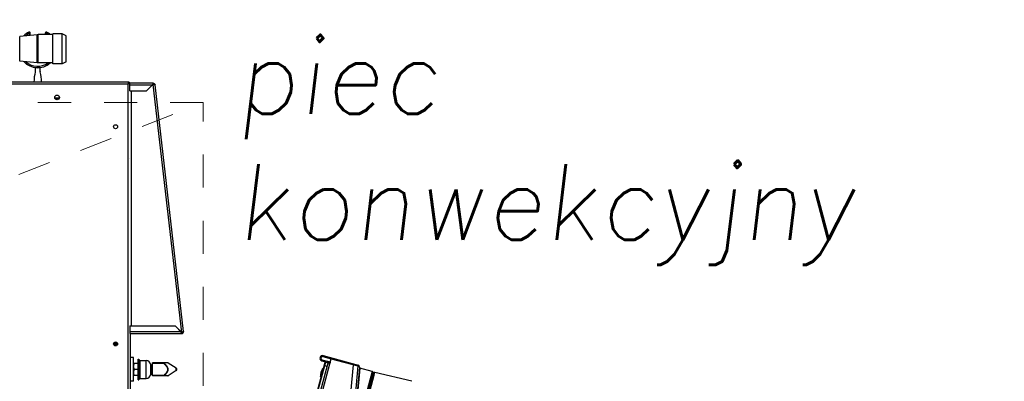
# Model space of a CAD drawing. Header units: millimetres. Extents: x -486876 to 553054, y -140324 to 834178.
# Tile 106 of 155: x -2888 to -1845, y 74542 to 74925. Entities that reach past the tile are written whole.
import ezdxf
from ezdxf.enums import TextEntityAlignment as Align

# ---------------------------------------------------------------- set-up
doc = ezdxf.new("R2010")
doc.units = ezdxf.units.MM
doc.linetypes.add('DASH2', pattern=[0.75, 0.5, -0.25])
doc.linetypes.add('XREF$0$0.5_0.5', pattern=[1, 0.5, -0.5])
doc.layers.add('_XREF', color=252, linetype='DASH2', lineweight=13)
for name, color, linetype in [('XREF$0$DRZWI', 8, 'Continuous'), ('XREF$0$MEBLE_ŁAZIENKOWE_I_KUCHENNE', 8, 'Continuous'), ('XREF$0$WYMIARY', 9, 'Continuous'), ('XREF$0$WYPEŁNIENIA', 8, 'Continuous')]:
    doc.layers.add(name, color=color, linetype=linetype)
doc.styles.add('XREF$0$APLUS', font='arial.ttf', dxfattribs={"width": 0.6})
doc.styles.add('XREF$0$ROMANS', font='romans.shx')

# ---------------------------------------------------------------- blocks, each defined once
blk = doc.blocks.new('XREF')
at = {"layer": 'XREF$0$WYPEŁNIENIA'}
h = blk.add_hatch(dxfattribs=at)
h.set_pattern_fill('ANSI31', color=256, scale=3)
h.set_pattern_definition([(45, (-52999.899, 13162.694), (-6.7351921, 6.7351921), [])])
h.paths.add_polyline_path([(2833.43, 10024.04), (2806.56, 10024.04), (2806.56, 10062.95), (2756.56, 10062.95), (2756.56, 10102.95), (2726.65, 10102.95), (2725.88, 10101.79), (2725.88, 10033.49), (2680.31, 10033.49), (2680.31, 10102.95), (2641.56, 10102.95), (2641.56, 10024.04), (2546.56, 10024.04), (2546.56, 9984.04), (2833.43, 9984.04)])
h.paths.add_polyline_path([(3067, 10024.04), (2833.43, 10024.04), (2833.43, 9984.04), (3067, 9984.04), (3067, 9994.04)])
h.paths.add_polyline_path([(2456.56, 10024.04), (2376.56, 10024.04), (2376.56, 10044.04), (2361.56, 10044.04), (2361.56, 10024.04), (2161.56, 10024.04), (2161.56, 10141.99), (2121.56, 10141.99), (2121.56, 9894.37), (1846.56, 9894.37), (1846.56, 9872.67), (1876.56, 9872.67), (2121.56, 9872.67), (2121.56, 9779.12), (2161.56, 9779.12), (2161.56, 9869.37), (2161.56, 9984.04), (2456.56, 9984.04)])
h.paths.add_polyline_path([(2376.56, 10304.91), (2361.56, 10304.91), (2361.56, 10144.04), (2371.64, 10144.04), (2376.56, 10144.04)])
h.paths.add_polyline_path([(2444.58, 10649.37), (2192.94, 10649.37), (2192.94, 10634.37), (2379.58, 10634.37), (2379.58, 10589.37), (2444.58, 10589.37)])
h.paths.add_polyline_path([(2161.56, 10634.37), (2192.94, 10634.37), (2192.94, 10649.37), (2161.56, 10649.37), (2161.56, 10704.67), (2121.56, 10704.67), (2121.56, 10581.7), (2161.56, 10581.7)])
h.paths.add_polyline_path([(2647.02, 10553.68), (2666.09, 10553.68), (2666.09, 10567.18), (2647.02, 10567.18)], flags=16)
h.paths.add_polyline_path([(2530.53, 10311.91), (2530.53, 10304.91), (2666.56, 10304.91), (2666.56, 10392.95), (2646.56, 10392.95), (2646.56, 10322.95), (2530.53, 10322.95)])
edge = h.paths.add_edge_path()
edge.add_line((2430.53, 10304.91), (2430.53, 10311.91))
edge.add_line((2430.53, 10311.91), (2433.03, 10311.91))
edge.add_line((2433.03, 10311.91), (2430.53, 10314.91))
edge.add_arc((2428.76, 10318.93), 4.39, 293.6835, 426.3165)
edge.add_line((2430.53, 10322.95), (2161.56, 10322.95))
edge.add_line((2161.56, 10322.95), (2161.56, 10418.77))
edge.add_line((2161.56, 10418.77), (2121.56, 10418.77))
edge.add_line((2121.56, 10418.77), (2121.56, 10304.91))
edge.add_line((2121.56, 10304.91), (2430.53, 10304.91))
h.paths.add_polyline_path([(2666.56, 10649.37), (2641.65, 10649.37), (2641.65, 10634.37), (2646.56, 10634.37), (2646.56, 10497.95), (2666.56, 10497.95)])
at = {"layer": 'XREF$0$MEBLE_ŁAZIENKOWE_I_KUCHENNE'}
for p, q in [((2732.92, 10431.53), (2731.07, 10431.35)), ((2732.03, 10431.8), (2732.1, 10431.68)), ((2732.18, 10431.46), (2732.18, 10431.71)), ((2733.04, 10431.54), (2732.92, 10431.53)), ((2732.92, 10428.54), (2732.92, 10431.53)), ((2734.58, 10431.54), (2733.04, 10431.54)), ((2733.04, 10428.54), (2733.04, 10431.54)), ((2733.78, 10431.71), (2733.78, 10431.54)), ((2733.86, 10431.68), (2733.93, 10431.8)), ((2735.58, 10431.64), (2734.58, 10431.64)), ((2734.58, 10428.44), (2734.58, 10431.64)), ((2735.98, 10431.41), (2735.58, 10431.64)), ((2735.58, 10428.44), (2735.58, 10431.64)), ((2731.07, 10428.73), (2731.07, 10431.35)), ((2735.98, 10428.67), (2735.98, 10431.41)), ((2732.92, 10428.54), (2731.07, 10428.73)), ((2733.04, 10428.54), (2732.92, 10428.54)), ((2734.58, 10428.54), (2733.04, 10428.54)), ((2735.58, 10428.44), (2734.58, 10428.44)), ((2735.98, 10428.67), (2735.58, 10428.44)), ((2742.66, 10426.51), (2670.61, 10426.51)), ((2742.56, 10426.31), (2670.71, 10426.31)), ((2742.56, 10331.27), (2742.56, 10426.31)), ((2742.66, 10426.51), (2742.66, 10426.41)), ((2742.76, 10426.41), (2742.66, 10426.41)), ((2742.73, 10425.59), (2742.73, 10426.38)), ((2742.76, 10426.41), (2742.76, 10426.39)), ((2745.23, 10426.39), (2742.76, 10426.39)), ((2745.2, 10426.36), (2745.2, 10426.39)), ((2745.2, 10426.33), (2745.2, 10426.36)), ((2745.2, 10426.26), (2745.2, 10426.33)), ((2745.23, 10426.29), (2745.2, 10426.29)), ((2745.23, 10426.39), (2745.23, 10426.29)), ((2745.1, 10426.19), (2742.73, 10426.19)), ((2742.73, 10425.59), (2744.51, 10425.59)), ((2742.93, 10400.69), (2742.93, 10425.59)), ((2745.1, 10426.19), (2744.5, 10425.59)), ((2744.51, 10425.59), (2745.19, 10426.26)), ((2745.19, 10426.26), (2745.22, 10426.26)), ((2748.26, 10400.01), (2745.22, 10426.26)), ((2748.44, 10400.12), (2745.43, 10426.23)), ((2735.26, 10424.8), (2734.8, 10424.8)), ((2735.19, 10424.7), (2734.87, 10424.7)), ((2742.73, 10400.69), (2747.56, 10400.69)), ((2742.73, 10400.69), (2742.73, 10399.89)), ((2748.15, 10400.09), (2747.55, 10400.69)), ((2748.23, 10400.01), (2747.56, 10400.69)), ((2742.73, 10400.09), (2748.15, 10400.09)), ((2742.76, 10399.89), (2748.25, 10399.89)), ((2742.76, 10399.89), (2742.76, 10331.27)), ((2748.26, 10400.01), (2748.23, 10400.01)), ((2748.25, 10399.94), (2748.25, 10400.01)), ((2748.25, 10399.91), (2748.25, 10399.94)), ((2748.25, 10399.89), (2748.25, 10399.91)), ((2748.28, 10399.89), (2748.26, 10399.99)), ((2748.32, 10400.02), (2748.31, 10400.01)), ((2741.43, 10398.74), (2741.03, 10398.74)), ((2741.04, 10398.87), (2741.42, 10398.87)), ((2741.41, 10398.9), (2741.06, 10398.9)), ((2741.23, 10398.59), (2741.23, 10398.74)), ((2741.43, 10398.79), (2741.24, 10398.79)), ((2741.24, 10398.74), (2741.24, 10398.79)), ((2743.13, 10397.34), (2742.76, 10397.34)), ((2743.13, 10394.84), (2743.13, 10397.34)), ((2743.63, 10397.19), (2743.68, 10397.19)), ((2743.63, 10394.99), (2743.63, 10397.19)), ((2743.68, 10394.99), (2743.68, 10397.19)), ((2763.08, 10397.01), (2763.11, 10397.11)), ((2763.11, 10397.11), (2763.99, 10396.88)), ((2763.23, 10397.55), (2763.2, 10397.45)), ((2763.2, 10397.45), (2764.08, 10397.21)), ((2763.23, 10397.55), (2766.93, 10396.55)), ((2763.94, 10396.68), (2764.08, 10397.21)), ((2764.08, 10397.21), (2766.89, 10396.46)), ((2743.13, 10396.74), (2743.63, 10396.74)), ((2743.63, 10396.09), (2743.19, 10396.09)), ((2743.83, 10397.04), (2744.46, 10397.04)), ((2743.83, 10395.14), (2743.83, 10397.04)), ((2744.46, 10395.14), (2744.46, 10397.04)), ((2744.96, 10396.59), (2745.03, 10396.59)), ((2744.96, 10395.59), (2744.96, 10396.59)), ((2745.03, 10395.59), (2745.03, 10396.59)), ((2745.13, 10396.49), (2745.03, 10396.49)), ((2746.76, 10396.78), (2745.13, 10396.78)), ((2745.13, 10395.4), (2745.13, 10396.78)), ((2746.34, 10396.73), (2745.13, 10396.73)), ((2746.2, 10331.27), (2763.72, 10396.64)), ((2746.34, 10396.78), (2746.34, 10396.73)), ((2746.34, 10396.73), (2746.36, 10396.76)), ((2746.41, 10331.27), (2763.94, 10396.68)), ((2747.66, 10396.21), (2746.79, 10396.77)), ((2747.66, 10395.96), (2747.66, 10396.21)), ((2763.41, 10396.82), (2762.27, 10392.58)), ((2763.47, 10396.86), (2762.31, 10392.56)), ((2762.95, 10395.32), (2763.17, 10396.14)), ((2762.99, 10395.31), (2763.21, 10396.12)), ((2763.08, 10397.01), (2763.95, 10396.78)), ((2763.21, 10396.12), (2763.17, 10396.14)), ((2763.22, 10396.12), (2763.21, 10396.12)), ((2763.37, 10396.49), (2763.66, 10396.41)), ((2763.47, 10396.86), (2763.76, 10396.78)), ((2763.7, 10396.95), (2763.67, 10396.86)), ((2763.72, 10396.64), (2763.76, 10396.78)), ((2763.88, 10396.9), (2763.86, 10396.81)), ((2763.97, 10396.88), (2763.95, 10396.78)), ((2766.39, 10396.59), (2765.93, 10391.41)), ((2766.89, 10396.46), (2766.35, 10390.46)), ((2767.08, 10396.34), (2766.55, 10390.44)), ((2767.11, 10396.21), (2766.82, 10393.17)), ((2767.08, 10396.06), (2766.82, 10393.17)), ((2766.89, 10396.56), (2766.87, 10396.47)), ((2766.93, 10396.55), (2766.9, 10396.46)), ((2767.07, 10396.05), (2767.05, 10396.06)), ((2767.11, 10396.21), (2767.08, 10396.06)), ((2768.42, 10395.86), (2767.11, 10396.21)), ((2743.63, 10395.44), (2743.13, 10395.44)), ((2743.63, 10394.99), (2743.68, 10394.99)), ((2743.83, 10395.14), (2744.46, 10395.14)), ((2744.96, 10395.59), (2745.03, 10395.59)), ((2745.13, 10395.69), (2745.03, 10395.69)), ((2746.34, 10395.45), (2745.13, 10395.45)), ((2746.76, 10395.4), (2745.13, 10395.4)), ((2746.36, 10395.42), (2746.34, 10395.45)), ((2746.34, 10395.45), (2746.34, 10395.4)), ((2747.66, 10395.96), (2746.79, 10395.4)), ((2762.99, 10395.31), (2762.95, 10395.32)), ((2763, 10395.31), (2762.99, 10395.31)), ((2768.42, 10395.86), (2766.86, 10390.04)), ((2768.43, 10395.86), (2766.87, 10390.03)), ((2768.45, 10395.85), (2766.89, 10390.03)), ((2768.52, 10395.73), (2767.01, 10390.1)), ((2767.07, 10390.25), (2768.49, 10395.56)), ((2768.59, 10395.69), (2767.09, 10390.09)), ((2767.22, 10390.18), (2768.63, 10395.48)), ((2768.52, 10395.42), (2767.84, 10392.89)), ((2768.43, 10395.86), (2768.45, 10395.85)), ((2768.49, 10395.56), (2768.55, 10395.55)), ((2768.52, 10395.42), (2768.57, 10395.62)), ((2768.55, 10395.55), (2768.52, 10395.42)), ((2768.59, 10395.69), (2768.55, 10395.55)), ((2768.63, 10395.48), (2768.71, 10395.76)), ((2772.61, 10394.83), (2768.71, 10395.76)), ((2743.13, 10394.84), (2742.76, 10394.84)), ((2772.61, 10394.83), (2772.61, 10394.83)), ((2772.61, 10394.83), (2772.61, 10394.83))]:
    blk.add_line(p, q, dxfattribs=at)
at = {"layer": 'XREF$0$MEBLE_ŁAZIENKOWE_I_KUCHENNE', "linetype": 'XREF$0$0.5_0.5', "lineweight": 9, "ltscale": 7}
blk.add_lwpolyline([(2670.51, 10424.34), (2670.51, 10324.34), (2750.51, 10324.34), (2750.51, 10424.34)], close=True, dxfattribs=at)
blk.add_lwpolyline([(2685.32, 10398.97), (2750.51, 10424.34)], dxfattribs=at)
at = {"layer": 'XREF$0$MEBLE_ŁAZIENKOWE_I_KUCHENNE'}
for centre, radius in [((2735.03, 10424.89), 0.25), ((2741.23, 10421.79), 0.21), ((2741.23, 10398.79), 0.21)]:
    blk.add_circle(centre, radius, dxfattribs=at)
for centre, radius, start, end in [((2732.98, 10430.04), 2, 118.2737, 137.3279), ((2732.98, 10430.04), 1.86, 118.2731, 132.3351), ((2732.08, 10431.71), 0.1, 0, 118.2737), ((2733.88, 10431.71), 0.1, 61.7263, 180), ((2732.98, 10430.04), 1.86, 53.6044, 61.7266), ((2732.98, 10430.04), 2, 48.7117, 61.7263), ((2732.98, 10430.04), 2, 222.5812, 311.2692), ((2732.98, 10430.04), 1.86, 227.6623, 306.2538), ((2737.38, 10426.42), 4.8, 165.8842, 178.9281), ((2732.98, 10430.04), 2, 262.8627, 277.1373), ((2731.76, 10427.84), 1, 345.8842, 12.4447), ((2734.21, 10427.84), 1, 167.5553, 194.1158), ((2728.58, 10426.42), 4.8, 1.0719, 14.1158), ((2745.23, 10426.19), 0.2, 9.4457, 90), ((2745.24, 10426.22), 0.0672, 45.008, 93.3026), ((2748.25, 10400.09), 0.2, 270, 9.4457), ((2748.25, 10400.09), 0.1, 270, 300.3593), ((2743.83, 10397.19), 0.15, 180, 270), ((2763.16, 10397.28), 0.275, 75, 255), ((2763.16, 10397.28), 0.175, 75, 255), ((2744.46, 10396.54), 0.5, 5.7392, 90), ((2746.76, 10396.73), 0.05, 57.5, 90), ((2747.58, 10396.09), 0.15, 302.5, 57.5), ((2763.88, 10395.51), 0.95, 138.4746, 191.5254), ((2763.45, 10396.81), 0.05, 75, 165), ((2763.91, 10396.59), 0.2, 75, 165), ((2763.91, 10396.59), 0.1, 75, 110.4384), ((2766.88, 10396.36), 0.2, 354.9115, 75), ((2743.83, 10394.99), 0.15, 90, 180), ((2744.46, 10395.64), 0.5, 270, 354.2608), ((2746.76, 10395.45), 0.05, 270, 302.4997), ((2768.43, 10395.84), 0.015, 75, 165), ((2768.42, 10395.76), 0.1, 345, 75), ((2768.5, 10395.58), 0.02, 165, 255), ((2768.69, 10395.67), 0.1, 78.6364, 164.9271), ((2768.69, 10395.67), 0.1, 78.7255, 164.9655)]:
    blk.add_arc(centre, radius, start, end, dxfattribs=at)
for points, start_tangent, end_tangent in [([(2732.18, 10431.71), (2732.18, 10431.7), (2732.17, 10431.69), (2732.15, 10431.69), (2732.12, 10431.68), (2732.1, 10431.68)], (0, -1), (-0.99859, -0.05309)), ([(2732.1, 10431.45), (2732.1, 10431.49), (2732.1, 10431.68)], (-0.009236, 0.999957), (-0.007759, 0.99997)), ([(2733.78, 10431.71), (2733.79, 10431.7), (2733.8, 10431.69), (2733.82, 10431.69), (2733.84, 10431.68), (2733.86, 10431.68)], (0, -1), (0.99859, -0.05309)), ([(2733.86, 10431.68), (2733.86, 10431.54)], (-0.00776, -0.99997), (-0.008548, -0.999963)), ([(2742.56, 10426.31), (2742.59, 10426.41)], (0.303314, 0.952891), (0.331016, 0.943625)), ([(2742.56, 10426.31), (2742.59, 10426.36), (2742.62, 10426.39)], (0.537029, 0.843564), (0.741137, 0.671354)), ([(2742.56, 10426.31), (2742.61, 10426.35), (2742.64, 10426.38)], (0.843564, 0.537029), (0.603648, 0.797251)), ([(2742.56, 10426.31), (2742.66, 10426.35)], (0.952891, 0.303314), (0.943625, 0.331016)), ([(2742.59, 10426.41), (2742.62, 10426.49)], (0.331016, 0.943625), (0.54091, 0.84108)), ([(2742.62, 10426.49), (2742.64, 10426.5)], (0.54091, 0.84108), (0.732363, 0.680914)), ([(2742.62, 10426.39), (2742.62, 10426.4), (2742.66, 10426.41)], (0.741137, 0.671354), (1, 0)), ([(2742.64, 10426.5), (2742.66, 10426.51)], (0.732363, 0.680914), (1, 0)), ([(2742.64, 10426.38), (2742.66, 10426.41)], (0.603648, 0.797251), (0, 1)), ([(2742.66, 10426.35), (2742.73, 10426.38)], (0.943625, 0.331016), (0.84108, 0.54091)), ([(2742.73, 10426.38), (2742.76, 10426.41)], (0.816877, 0.576811), (0, 1)), ([(2745.17, 10426.29), (2745.13, 10426.24)], (-0.579861, -0.814715), (-0.533713, -0.845666)), ([(2745.2, 10426.33), (2745.17, 10426.29)], (-0.666251, -0.745728), (-0.579861, -0.814715)), ([(2745.13, 10426.24), (2745.1, 10426.19)], (-0.533713, -0.845666), (-0.519315, -0.854583)), ([(2745.22, 10426.26), (2745.27, 10426.27)], (0.998537, 0.054078), (0.998717, 0.050641)), ([(2745.27, 10426.27), (2745.29, 10426.27)], (0.998717, 0.050641), (0.998883, 0.047245)), ([(2745.29, 10426.27), (2745.32, 10426.27)], (0.998883, 0.047245), (0.999234, 0.039144)), ([(2745.32, 10426.27), (2745.33, 10426.27)], (0.999234, 0.039144), (0.999452, 0.033111)), ([(2745.33, 10426.27), (2745.36, 10426.27)], (0.999452, 0.033111), (0.999893, 0.014634)), ([(2745.36, 10426.27), (2745.4, 10426.25), (2745.42, 10426.24)], (0.953739, -0.300636), (0.714137, -0.700006)), ([(2745.42, 10426.24), (2745.43, 10426.22)], (0.714137, -0.700006), (0.164113, -0.986442)), ([(2742.73, 10418.38), (2742.74, 10418.38)], (0.84108, 0.54091), (0.816877, 0.576811)), ([(2748.18, 10400.03), (2748.15, 10400.09)], (-0.533713, 0.845666), (-0.519315, 0.854583)), ([(2748.21, 10399.98), (2748.18, 10400.03)], (-0.579861, 0.814715), (-0.533713, 0.845666)), ([(2748.25, 10399.94), (2748.21, 10399.98)], (-0.666251, 0.745728), (-0.579861, 0.814715)), ([(2748.26, 10400.01), (2748.3, 10400.01)], (0.998537, 0.054078), (0.998688, 0.051213)), ([(2748.3, 10400.01), (2748.32, 10400.02)], (0.998688, 0.051213), (0.998869, 0.047548)), ([(2748.38, 10400.05), (2748.32, 10400.02)], (-0.840573, -0.541699), (-0.872366, -0.488853)), ([(2748.44, 10400.12), (2748.43, 10400.09), (2748.39, 10400.06), (2748.38, 10400.05)], (0.164113, -0.986442), (-0.840573, -0.541699)), ([(2743.19, 10396.74), (2743.17, 10396.67), (2743.15, 10396.6), (2743.14, 10396.54), (2743.13, 10396.49)], (-0.316228, -0.948683), (-0.087303, -0.996182)), ([(2743.13, 10396.49), (2743.13, 10396.48)], (-0.087303, -0.996182), (-0.074781, -0.9972)), ([(2743.13, 10396.41), (2743.13, 10396.35), (2743.14, 10396.28), (2743.15, 10396.22), (2743.17, 10396.16), (2743.19, 10396.09)], (0.00594, -0.999982), (0.316228, -0.948683)), ([(2743.19, 10396.09), (2743.17, 10396.02), (2743.15, 10395.95), (2743.14, 10395.89), (2743.13, 10395.83), (2743.13, 10395.77)], (-0.316228, -0.948683), (-0.00594, -0.999982)), ([(2746.36, 10396.76), (2746.36, 10396.77), (2746.35, 10396.77), (2746.34, 10396.78)], (-0.422855, 0.906197), (-1, 0)), ([(2746.34, 10396.73), (2746.39, 10396.68), (2746.45, 10396.62), (2746.5, 10396.57), (2746.54, 10396.52), (2746.58, 10396.47), (2746.63, 10396.41), (2746.67, 10396.35), (2746.7, 10396.29), (2746.72, 10396.23), (2746.74, 10396.16), (2746.75, 10396.09)], (0.74034, -0.672232), (0.000303, -1)), ([(2746.75, 10396.09), (2746.74, 10396.01), (2746.72, 10395.94), (2746.7, 10395.88), (2746.66, 10395.82), (2746.62, 10395.76), (2746.58, 10395.7), (2746.54, 10395.65), (2746.49, 10395.6), (2746.44, 10395.55), (2746.39, 10395.5), (2746.34, 10395.45)], (-0.000283, -1), (-0.74034, -0.672233)), ([(2746.79, 10396.77), (2746.79, 10396.77), (2746.78, 10396.77), (2746.77, 10396.77), (2746.75, 10396.77), (2746.73, 10396.77), (2746.71, 10396.77), (2746.68, 10396.77), (2746.65, 10396.76), (2746.61, 10396.76), (2746.57, 10396.76), (2746.52, 10396.76), (2746.47, 10396.76), (2746.42, 10396.76), (2746.36, 10396.76)], (-0.217184, -0.976131), (-0.999787, -0.020655)), ([(2746.36, 10396.76), (2746.42, 10396.7), (2746.47, 10396.65), (2746.52, 10396.6), (2746.57, 10396.55), (2746.61, 10396.49), (2746.65, 10396.43), (2746.69, 10396.37), (2746.72, 10396.31), (2746.75, 10396.24), (2746.77, 10396.16), (2746.77, 10396.09)], (0.73252, -0.680746), (0.000324, -1)), ([(2746.77, 10396.09), (2746.77, 10396.01), (2746.75, 10395.93), (2746.72, 10395.86), (2746.69, 10395.8), (2746.65, 10395.74), (2746.61, 10395.68), (2746.56, 10395.62), (2746.52, 10395.57), (2746.47, 10395.52), (2746.42, 10395.47), (2746.36, 10395.42)], (-0.000296, -1), (-0.732519, -0.680746)), ([(2763.31, 10396.47), (2763.32, 10396.48), (2763.33, 10396.49), (2763.35, 10396.49), (2763.37, 10396.49)], (0.258819, 0.965926), (0.965926, -0.258819)), ([(2763.88, 10396.68), (2763.87, 10396.68), (2763.85, 10396.68), (2763.83, 10396.68), (2763.81, 10396.67), (2763.79, 10396.67), (2763.77, 10396.67), (2763.76, 10396.66), (2763.74, 10396.66), (2763.73, 10396.66), (2763.73, 10396.65), (2763.72, 10396.64), (2763.72, 10396.64)], (-0.998246, -0.059198), (-0.258819, -0.965926)), ([(2763.94, 10396.68), (2763.91, 10396.68), (2763.89, 10396.68), (2763.88, 10396.68)], (-0.998925, -0.046353), (-0.998246, -0.059198)), ([(2766.92, 10396.46), (2766.9, 10396.46), (2766.89, 10396.46)], (-0.999931, -0.011709), (-0.999954, -0.009616)), ([(2767, 10396.42), (2766.92, 10396.46)], (-0.863129, 0.504984), (-0.899171, 0.437597)), ([(2767.08, 10396.34), (2767.06, 10396.38), (2767.03, 10396.4), (2767, 10396.42)], (0.088695, 0.996059), (-0.863129, 0.504984)), ([(2743.13, 10395.76), (2743.13, 10395.7)], (0, -1), (0.075495, -0.997146)), ([(2743.13, 10395.7), (2743.13, 10395.69)], (0.075495, -0.997146), (0.087298, -0.996182)), ([(2743.13, 10395.69), (2743.14, 10395.63), (2743.15, 10395.57), (2743.17, 10395.5), (2743.19, 10395.44)], (0.087298, -0.996182), (0.316228, -0.948683)), ([(2746.34, 10395.4), (2746.35, 10395.4), (2746.36, 10395.41), (2746.36, 10395.42)], (1, 0), (0.439488, 0.898248)), ([(2746.36, 10395.42), (2746.42, 10395.42), (2746.48, 10395.41), (2746.53, 10395.41), (2746.57, 10395.41), (2746.62, 10395.41), (2746.65, 10395.41), (2746.69, 10395.41), (2746.72, 10395.41), (2746.74, 10395.41), (2746.76, 10395.41), (2746.77, 10395.41), (2746.78, 10395.41), (2746.79, 10395.4), (2746.79, 10395.4)], (0.999787, -0.020654), (0.999123, -0.041881)), ([(2746.79, 10395.4), (2746.79, 10395.4), (2746.79, 10395.4)], (0.999123, -0.041881), (0.073832, -0.997271)), ([(2771, 10388.83), (2770.99, 10388.84), (2770.99, 10388.85), (2770.99, 10388.86), (2770.98, 10388.87), (2770.98, 10388.89), (2770.99, 10388.94), (2771, 10389.07), (2771.03, 10389.24), (2771.07, 10389.46), (2771.13, 10389.72), (2771.19, 10390.01), (2771.27, 10390.33), (2771.35, 10390.68), (2771.44, 10391.05), (2771.64, 10391.82), (2771.85, 10392.59), (2771.96, 10392.96), (2772.06, 10393.31), (2772.16, 10393.63), (2772.25, 10393.93), (2772.33, 10394.19), (2772.41, 10394.41), (2772.44, 10394.5), (2772.48, 10394.59), (2772.5, 10394.66), (2772.53, 10394.72), (2772.55, 10394.77), (2772.57, 10394.8), (2772.59, 10394.82), (2772.6, 10394.83), (2772.6, 10394.83), (2772.61, 10394.83)], (-0.958531, 0.284987), (0.97542, -0.220352))]:
    blk.add_spline(points, degree=3, dxfattribs=dict(at, start_tangent=start_tangent, end_tangent=end_tangent))
at = {"style": 'XREF$0$APLUS'}
blk.add_attdef('165', text='', height=12.94, rotation=90, dxfattribs=at).set_placement((5850.28, 4086.91), align=Align.TOP_CENTER)
blk.add_attdef('70', text='', height=12.94, rotation=90, dxfattribs=at).set_placement((5846.74, 4087.03), align=Align.BOTTOM_CENTER)
at = {"layer": 'XREF$0$DRZWI', "style": 'XREF$0$APLUS'}
for tag, height, p in [('90', 10.59, (3968.05, 17970.78)), ('90', 10.59, (4273.69, 17907.63)), ('90', 10.59, (4647.11, 17907.63)), ('90', 10.59, (4995.74, 17907.63)), ('90', 10.59, (5345.01, 17907.63)), ('90', 8.24, (3625.86, 17450.53)), ('90', 8.24, (4282.58, 17436.64)), ('90', 8.24, (4577.82, 17436.64)), ('90', 8.24, (5003.12, 17436.64)), ('90', 8.24, (5300.95, 17436.64)), ('90', 8.24, (5625.63, 17350.96)), ('110', 12.94, (3772.73, 10725.01)), ('100', 12.94, (3763.85, 10003.38)), ('90', 10.59, (3383.41, 9921.97)), ('83', 10.59, (4118.73, 4184.03))]:
    blk.add_attdef(tag, text='', height=height, dxfattribs=at).set_placement(p, align=Align.BOTTOM_CENTER)
for tag, height, p in [('200', 10.59, (3967.95, 17967.89)), ('200', 10.59, (4273.59, 17904.74)), ('200', 10.59, (4647.01, 17904.74)), ('200', 10.59, (4995.64, 17904.74)), ('200', 10.59, (5344.91, 17904.74)), ('200', 8.24, (3625.86, 17448.28)), ('200', 8.24, (4282.58, 17434.39)), ('200', 8.24, (4577.82, 17434.39)), ('200', 8.24, (5003.12, 17434.39)), ('200', 8.24, (5300.95, 17434.39)), ('200', 8.24, (5625.63, 17348.71)), ('210', 12.94, (3772.6, 10721.48)), ('200', 12.94, (3763.85, 9999.84)), ('200', 10.59, (3383.31, 9919.08)), ('178', 10.59, (4118.62, 4181.14))]:
    blk.add_attdef(tag, text='', height=height, dxfattribs=at).set_placement(p, align=Align.TOP_CENTER)
for tag, height, p in [('205', 10.59, (4204.92, 17787.31)), ('210', 10.59, (5722.65, 17787.31)), ('210', 12.94, (4044.07, 17776.19)), ('210', 12.94, (4602.86, 17776.83)), ('210', 12.94, (4951.5, 17776.83)), ('210', 12.94, (5300.98, 17776.83)), ('210', 12.94, (3579.16, 17557.04)), ('210', 12.94, (3935.88, 17557.04)), ('210', 12.94, (4219.13, 17557.04)), ('210', 12.94, (4633.7, 17557.04)), ('210', 12.94, (4958.43, 17557.04)), ('210', 12.94, (5356.84, 17557.04)), ('210', 12.94, (5615.9, 17557.04)), ('200', 11.76, (4716.1, 10187.15)), ('200', 11.76, (4936.97, 10128.95)), ('200', 11.76, (5363.02, 10117.1)), ('210', 13.53, (3475.75, 9987.9)), ('170', 11.76, (4209.38, 4035.73))]:
    blk.add_attdef(tag, text='', height=height, rotation=90, dxfattribs=at).set_placement(p, align=Align.TOP_CENTER)
for tag, height, p in [('100', 10.59, (5719.75, 17787.41)), ('96', 10.59, (4202.03, 17787.41)), ('100', 12.94, (4040.53, 17776.32)), ('100', 12.94, (4599.33, 17776.96)), ('100', 12.94, (4947.96, 17776.96)), ('100', 12.94, (5297.45, 17776.96)), ('100', 12.94, (3575.63, 17557.16)), ('100', 12.94, (3932.34, 17557.16)), ('100', 12.94, (4215.59, 17557.16)), ('100', 12.94, (4630.17, 17557.16)), ('100', 12.94, (4954.89, 17557.16)), ('100', 12.94, (5353.3, 17557.16)), ('100', 12.94, (5612.36, 17557.16)), ('90', 11.76, (4712.89, 10187.26)), ('90', 11.76, (4933.75, 10129.07)), ('90', 11.76, (5359.81, 10117.21)), ('120', 13.53, (3472.06, 9987.9)), ('90', 11.76, (4206.17, 4035.84))]:
    blk.add_attdef(tag, text='', height=height, rotation=90, dxfattribs=at).set_placement(p, align=Align.BOTTOM_CENTER)
at = {"layer": 'XREF$0$WYMIARY', "insert": (2754.02, 10431.15), "char_height": 8, "width": 174.6276, "attachment_point": 1, "style": 'XREF$0$ROMANS'}
blk.add_mtext('{\\Q7;piec \\Pkonwekcyjny}', dxfattribs=at)

msp = doc.modelspace()

# ---------------------------------------------------------------- block references
at = {"layer": '_XREF', "xscale": 10, "yscale": 10, "zscale": 10}
msp.add_blockref('XREF', (-30198.46986, -29406.42919), dxfattribs=at)

doc.saveas('drawing.dxf')
